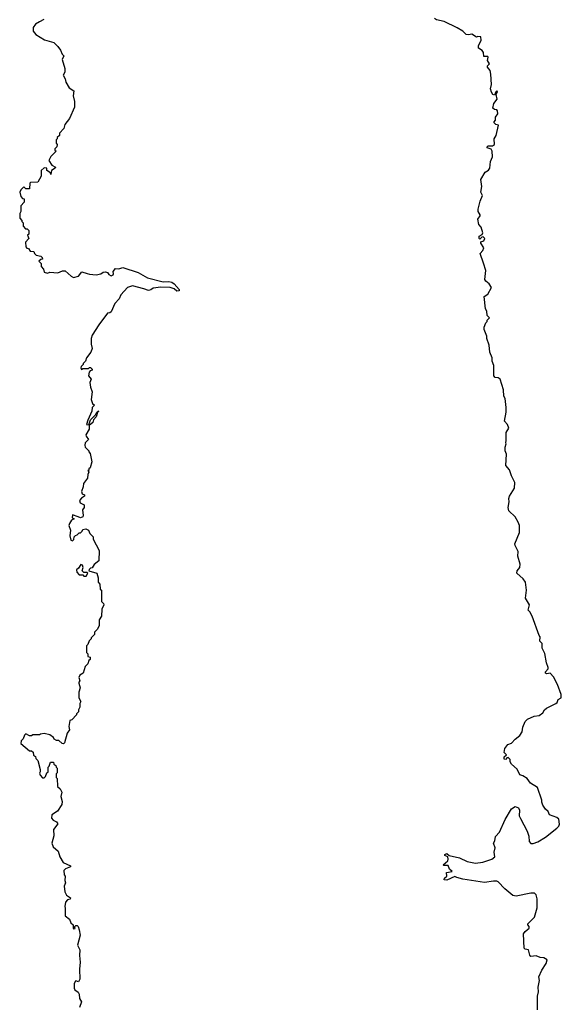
# Model space of a CAD drawing. Extents: x 1980017 to 2252640, y 74400 to 266395.
# Tile 44 of 256: x 2093870 to 2098642, y 140934 to 149615. Entities that reach past the tile are written whole.
import ezdxf

# ---------------------------------------------------------------- set-up
doc = ezdxf.new("R2010")
doc.units = 0

msp = doc.modelspace()

# ---------------------------------------------------------------- linework, layer by layer
at = {"layer": '0CON20XD'}
for points in [[(2094083.6, 149616.4), (2094045, 149597.5), (2094010, 149575), (2093990, 149545), (2093990, 149515), (2094013.6, 149483.6), (2094088.3, 149438.3), (2094170, 149415), (2094205, 149380), (2094230, 149345), (2094245, 149310), (2094260, 149295), (2094243.3, 149265), (2094266.7, 149185), (2094266.4, 149153.6), (2094252.5, 149125), (2094270, 149095), (2094277.5, 149065), (2094306.7, 149015), (2094346.7, 148986.7), (2094342.5, 148945)], [(2098282.3, 142572.3), (2098341.7, 142461.7), (2098356.4, 142416.4), (2098358.3, 142368.3), (2098375, 142352.5), (2098395, 142352.5), (2098435, 142367.5), (2098503.6, 142406.4), (2098603, 142487), (2098620, 142505), (2098627, 142523), (2098620, 142565), (2098601.7, 142581.7), (2098540, 142605), (2098526.7, 142635), (2098504.3, 142654.3), (2098479.5, 142689.5), (2098470, 142715), (2098470, 142735), (2098432.5, 142845), (2098370, 142885), (2098342.5, 142925), (2098305, 142947.5), (2098276.7, 142956.7), (2098255, 143007.5), (2098205, 143050), (2098193, 143073), (2098191.7, 143091.7), (2098175, 143110), (2098161.7, 143108.3), (2098157, 143093), (2098140, 143095), (2098140, 143115), (2098160, 143135), (2098140, 143155), (2098145, 143190), (2098172.5, 143225), (2098202.5, 143237.5), (2098235, 143272.5), (2098276.4, 143303.6), (2098297.5, 143335), (2098303, 143377), (2098325, 143427.5), (2098345, 143447.5), (2098404.1, 143475.9), (2098448.3, 143481.7), (2098478.8, 143505), (2098495, 143530), (2098513.3, 143545), (2098595, 143587.5), (2098607.5, 143595), (2098615, 143620), (2098640, 143635), (2098642.5, 143665), (2098610, 143755), (2098575, 143822.5), (2098545, 143852.5), (2098515, 143847.5), (2098502.5, 143855), (2098503.9, 143866.1), (2098527.5, 143892.5), (2098526.7, 143905), (2098512, 143945), (2098497.5, 144027.5), (2098474.2, 144075), (2098472.5, 144115), (2098453.3, 144135), (2098456.2, 144175), (2098446.7, 144186.7), (2098387.1, 144355), (2098365.6, 144395.6), (2098350.5, 144410.5), (2098362.5, 144455), (2098326, 144515), (2098336.2, 144585), (2098326.2, 144655), (2098305.7, 144685.7), (2098251.2, 144735), (2098253.8, 144755), (2098277.5, 144785), (2098280, 144815), (2098260, 144885), (2098263.3, 144925), (2098235, 144980), (2098233.6, 144993.6), (2098273.3, 145095), (2098273.3, 145155), (2098263.3, 145185), (2098235, 145232.5), (2098180, 145285), (2098173.3, 145315), (2098183.3, 145365), (2098181.2, 145395), (2098186.7, 145415), (2098228.8, 145485), (2098233.3, 145535), (2098204.1, 145594.1), (2098187.5, 145647.5), (2098152.5, 145685), (2098160, 145785), (2098147.5, 145815), (2098147.5, 145845), (2098157.5, 145875), (2098152.5, 145885), (2098157.5, 145905), (2098156.7, 145975), (2098180, 146015), (2098167.5, 146045), (2098143.3, 146075), (2098156.7, 146155), (2098156.7, 146195), (2098146.7, 146275), (2098136.7, 146295), (2098133, 146353), (2098103.3, 146445), (2098085, 146456), (2098059.3, 146459.3), (2098047.5, 146475), (2098046.7, 146565), (2098032.5, 146605), (2098032.5, 146635), (2098013.6, 146683.6), (2098007.5, 146745), (2097987.5, 146805), (2097987.5, 146825), (2097962.5, 146885), (2097962.5, 146905), (2097978.3, 146941.7), (2097990, 146955), (2097990, 146965), (2098010, 146985), (2097988.3, 147008.3), (2097986.7, 147045), (2097973.3, 147065), (2097963.3, 147175), (2097996.1, 147193.9), (2098026.7, 147255), (2098007.3, 147287.3), (2097978.9, 147308.9), (2097968.6, 147325), (2097977, 147403), (2097957, 147467), (2097926.7, 147555), (2097950.5, 147579.5), (2097960, 147605), (2097932.5, 147645), (2097932.5, 147657.5), (2097960, 147665), (2097967.5, 147685), (2097955, 147700), (2097941.7, 147698.3), (2097925, 147680), (2097920, 147685), (2097920, 147705), (2097945, 147720), (2097950, 147735), (2097937.5, 147785), (2097915, 147810), (2097907.5, 147855), (2097927.5, 147885), (2097927.5, 147895), (2097910, 147925), (2097911.2, 147945), (2097927.5, 148015), (2097947.5, 148065), (2097933.3, 148095), (2097943.3, 148145), (2097933.3, 148205), (2097970.7, 148269.3), (2098001.7, 148288.3), (2098013.3, 148305), (2098020, 148365), (2098036.7, 148405), (2098033.3, 148455), (2098025, 148472.5), (2097990, 148485), (2097990, 148495), (2097998.3, 148501.7), (2098035, 148502.5), (2098052.5, 148515), (2098050, 148565), (2098070, 148595), (2098090, 148685), (2098065, 148690), (2098050, 148705), (2098050, 148715), (2098061.7, 148728.3), (2098062.5, 148755), (2098082.5, 148785), (2098081.7, 148811.7), (2098075, 148820), (2098053, 148823), (2098040, 148835), (2098046.7, 148875), (2098076.2, 148915), (2098070, 148955), (2098081.7, 148981.7), (2098075, 148986.7), (2098065, 148980), (2098055, 148950), (2098040, 148955), (2098027.5, 148975), (2098020, 149005), (2098027.5, 149045), (2098022.5, 149135), (2098016.7, 149166.7), (2097992.5, 149195), (2097993, 149207), (2098010, 149225), (2097992.5, 149255), (2097997.5, 149285), (2097995, 149290), (2097960.7, 149290.7), (2097957.5, 149325), (2097945, 149342.5), (2097913.3, 149365), (2097913.3, 149385), (2097936.2, 149435), (2097933, 149463), (2097907, 149467), (2097895, 149460), (2097855, 149486), (2097825, 149480.8), (2097805, 149484.2), (2097775, 149512.9), (2097725, 149543.3), (2097609.5, 149599.5), (2097543.8, 149615), (2097526, 149625)], [(2094342.5, 148945), (2094352.5, 148895), (2094352.5, 148845), (2094307.5, 148745), (2094268.3, 148691.7), (2094260, 148655), (2094220, 148615), (2094220, 148595), (2094200, 148575), (2094200, 148565), (2094190, 148555), (2094190, 148525), (2094200, 148515), (2094197, 148493), (2094180, 148475), (2094180, 148465), (2094190, 148455), (2094145, 148410), (2094127.5, 148375), (2094151.9, 148331.9), (2094186, 148316), (2094183.3, 148305), (2094150, 148285), (2094145, 148250), (2094140, 148265), (2094110, 148285), (2094110, 148305), (2094085, 148310), (2094060, 148285), (2094060, 148235), (2094028.3, 148181.7), (2093965, 148180), (2093960, 148175), (2093955, 148122.5), (2093923, 148123), (2093905, 148140), (2093880, 148115), (2093872.5, 148095), (2093880, 148055), (2093895, 148040), (2093910, 148035), (2093910, 148005), (2093880, 147975), (2093880, 147925), (2093870, 147905), (2093870, 147865), (2093890, 147845), (2093890, 147835), (2093900, 147825), (2093900, 147795), (2093921.7, 147771.7), (2093935, 147770), (2093950, 147755), (2093950, 147725), (2093940, 147715), (2093950, 147685), (2093920, 147655), (2093923, 147613), (2093931.7, 147601.7), (2093948.3, 147598.3), (2093963, 147573), (2093995, 147570), (2094000, 147555), (2094015, 147540), (2094055, 147530), (2094068.3, 147518.3), (2094070, 147505), (2094055, 147500), (2094040, 147485), (2094060, 147465), (2094058.3, 147438.3), (2094080, 147415), (2094085, 147390), (2094115, 147380), (2094135, 147390), (2094205, 147382.5), (2094248.3, 147401.7), (2094271.7, 147401.7), (2094323.9, 147353.9), (2094345, 147343.3), (2094387.5, 147355), (2094418.3, 147391.7), (2094465, 147376.7), (2094485, 147370), (2094543, 147367), (2094585, 147373.3), (2094605, 147390), (2094625, 147393.3), (2094645, 147387.5), (2094655, 147367.5), (2094675, 147356.7), (2094692.5, 147365), (2094696.7, 147375), (2094692.5, 147395), (2094715, 147420), (2094745, 147417.5), (2094779.3, 147429.3), (2094915, 147387.5), (2094995, 147338.8), (2095134.2, 147304.2), (2095185, 147305.7), (2095210.3, 147300.3), (2095232, 147285), (2095273.8, 147235), (2095276, 147225), (2095255, 147222.9), (2095231.9, 147241.9), (2095195, 147254.2), (2095115, 147256.2), (2095045, 147247.5), (2095025, 147232.5), (2095005, 147227.5), (2094965, 147243.3), (2094865, 147267.5), (2094820, 147255), (2094761.7, 147188.3), (2094746.1, 147153.9), (2094707, 147113), (2094675, 147040), (2094665, 147030), (2094643.6, 147026.4), (2094567.5, 146925), (2094510, 146835), (2094500, 146805), (2094500, 146755), (2094507.5, 146715), (2094497, 146683), (2094460, 146635), (2094450, 146605), (2094430, 146585), (2094430, 146575), (2094413, 146557), (2094410, 146545), (2094415, 146530), (2094425, 146540), (2094475, 146540), (2094485, 146550), (2094495, 146550), (2094510, 146535), (2094510, 146525), (2094491.7, 146518.3), (2094483, 146507), (2094476.7, 146475), (2094500, 146445), (2094487.5, 146415), (2094492.5, 146375), (2094510, 146335), (2094500, 146265), (2094511.7, 146231.7), (2094530, 146215), (2094510, 146195), (2094506.7, 146165), (2094470, 146085), (2094460, 146045), (2094478.3, 146041.7), (2094493.3, 146086.7), (2094538.3, 146131.7), (2094550, 146155), (2094559.7, 146160.5), (2094567.5, 146165), (2094559.7, 146160.5), (2094545, 146113.3), (2094521.7, 146088.3), (2094513.3, 146065), (2094481.7, 146038.3), (2094482.5, 146005), (2094454, 145955), (2094454.3, 145944.3), (2094477.5, 145915), (2094447.5, 145885), (2094443.6, 145863.6), (2094447.5, 145847.5), (2094480, 145815), (2094480, 145805), (2094491.7, 145791.7), (2094507, 145717), (2094490, 145665), (2094480, 145655), (2094478.3, 145641.7), (2094470, 145640), (2094480, 145625), (2094470, 145605), (2094467, 145573), (2094432.5, 145525), (2094430, 145495), (2094413.3, 145455), (2094420, 145435), (2094440, 145425), (2094440, 145415), (2094415, 145397.5), (2094396.7, 145375), (2094404.1, 145354.1), (2094437, 145337), (2094437.5, 145315), (2094423, 145293), (2094430, 145245), (2094425, 145233.3), (2094405, 145223.3), (2094385, 145232.5), (2094335, 145250), (2094333, 145223), (2094350, 145215), (2094325, 145202.5), (2094307.7, 145172.3), (2094303.3, 145155), (2094316.7, 145115), (2094312.5, 145065), (2094320, 145025), (2094335, 145020), (2094347, 145033), (2094350, 145055), (2094361.7, 145068.3), (2094377, 145073), (2094395, 145090), (2094405, 145090), (2094420, 145105), (2094425, 145120), (2094453.8, 145126.2), (2094477.5, 145115), (2094487.5, 145085), (2094516.1, 145056.1), (2094517.5, 145035), (2094570, 144935), (2094567.5, 144845), (2094527, 144813), (2094508.3, 144781.7), (2094495, 144780), (2094481.7, 144768.3), (2094480, 144755), (2094550, 144735), (2094562.5, 144695), (2094560, 144655), (2094577, 144637), (2094580, 144595), (2094590, 144585), (2094590, 144485), (2094608.3, 144468.3), (2094610, 144455), (2094593, 144417), (2094590, 144355), (2094570, 144325), (2094570, 144275), (2094557, 144243), (2094530, 144215), (2094530, 144195), (2094500, 144165), (2094500, 144155), (2094481.7, 144138.3), (2094470, 144105), (2094460, 144095), (2094460, 144035), (2094470, 144025), (2094471.7, 144001.7), (2094490, 143995), (2094490, 143975), (2094480, 143965), (2094470, 143935), (2094448.3, 143911.7), (2094430, 143855), (2094400, 143835), (2094392.5, 143815), (2094400, 143785), (2094390, 143775), (2094390, 143765), (2094402.5, 143725), (2094390, 143685), (2094390, 143635), (2094410, 143605), (2094400, 143585), (2094400, 143555), (2094388.3, 143531.7), (2094387, 143513), (2094370, 143495), (2094370, 143485), (2094328.3, 143441.7), (2094312.5, 143435), (2094303.6, 143383.6), (2094310, 143355), (2094287.5, 143325), (2094265, 143240), (2094255, 143230), (2094243, 143233), (2094215, 143260), (2094195, 143260), (2094175, 143272.5), (2094166.4, 143286.4), (2094135, 143310), (2094085, 143322.5), (2094053, 143317), (2094045, 143310), (2093985, 143310), (2093975, 143300), (2093955, 143300), (2093925, 143320), (2093911.7, 143308.3), (2093900, 143275), (2093881.7, 143258.3), (2093880, 143235), (2093955, 143170), (2093975, 143170), (2093988.3, 143158.3), (2093991.7, 143131.7), (2094008.3, 143118.3), (2094011.7, 143101.7), (2094030, 143085), (2094050, 143005), (2094050, 142985), (2094043, 142973), (2094050, 142955), (2094071.7, 142931.7), (2094085, 142930), (2094098.3, 142941.7), (2094110, 142975), (2094120, 142985), (2094120, 143025), (2094130, 143035), (2094141.7, 143068.3), (2094168.3, 143068.3), (2094171.7, 143051.7), (2094188.3, 143038.3), (2094190, 143025), (2094200, 143015), (2094200, 142975), (2094190, 142965), (2094190, 142935), (2094200, 142925), (2094202.5, 142855), (2094226.7, 142835), (2094242.5, 142805), (2094232.5, 142765), (2094243, 142723), (2094242.5, 142695), (2094201.7, 142638.3), (2094152.5, 142605), (2094150, 142575), (2094165, 142557.5), (2094195, 142543.8), (2094206, 142525), (2094167.5, 142475), (2094171.7, 142418.3), (2094152.5, 142355), (2094163.6, 142323.6), (2094210, 142285), (2094222.5, 142235), (2094252.5, 142185), (2094316.7, 142155), (2094317.5, 142145), (2094272.3, 142127.7), (2094260, 142115), (2094262.5, 142075), (2094270, 142065), (2094267.5, 142025), (2094272.5, 142005), (2094262.5, 141975), (2094267.5, 141925), (2094282.5, 141895), (2094316.4, 141873.6), (2094315, 141862.5), (2094290, 141855), (2094272.5, 141835), (2094267.5, 141795), (2094271.7, 141781.7), (2094270, 141715), (2094310, 141685), (2094321.7, 141651.7), (2094340, 141635), (2094340, 141605), (2094345, 141600), (2094358.3, 141601.7), (2094351.7, 141618.3), (2094365, 141630), (2094375, 141630), (2094385, 141620), (2094395, 141590), (2094402.9, 141545), (2094380, 141455), (2094398.8, 141415), (2094396.2, 141365), (2094403.3, 141305), (2094396.2, 141245), (2094398.8, 141155), (2094387, 141133), (2094365, 141140), (2094357.5, 141135), (2094350, 141115), (2094351.2, 141075), (2094355, 141062.5), (2094385, 141040), (2094393, 141023), (2094397.5, 140985), (2094413.3, 140955), (2094397.5, 140905)], [(2094455, 144710), (2094470, 144735), (2094465, 144740), (2094435, 144740), (2094420, 144755), (2094430, 144785), (2094422.5, 144805), (2094408.3, 144811.7), (2094389.3, 144780.7), (2094370, 144765), (2094372.5, 144745), (2094395, 144720), (2094425, 144720), (2094435, 144710), (2094455, 144710)], [(2098432.5, 140885), (2098432.5, 141005), (2098442.5, 141045), (2098437.5, 141085), (2098450, 141145), (2098443.3, 141175), (2098470, 141235), (2098510, 141295), (2098517.5, 141325), (2098490, 141345), (2098457, 141347), (2098421.7, 141361.7), (2098375, 141356.7), (2098366.1, 141366.1), (2098353.9, 141413.9), (2098325, 141420), (2098315, 141430), (2098308.1, 141555), (2098323, 141577), (2098359.2, 141605), (2098359.7, 141619.7), (2098347.5, 141635), (2098347.5, 141645), (2098407.6, 141702.4), (2098431.2, 141785), (2098431.2, 141865), (2098420.7, 141900.7), (2098405, 141913.3), (2098375, 141913.8), (2098245, 141888.8), (2098215, 141893.3), (2098145, 141953.3), (2098087.5, 142015), (2098075, 142020), (2098045, 142021.2), (2097965, 142008.8), (2097775, 142038.8), (2097720.7, 142050.7), (2097705, 142060), (2097635, 142030), (2097611.7, 142031.7), (2097612.5, 142045), (2097633.3, 142065), (2097630, 142095), (2097680, 142105), (2097656.4, 142126.4), (2097645, 142156.7), (2097608.3, 142158.3), (2097602.5, 142165), (2097641.2, 142198.8), (2097646.2, 142215), (2097643.3, 142233.3), (2097617.5, 142245), (2097617.5, 142255), (2097635, 142262.5), (2097655, 142247.5), (2097744.1, 142224.1), (2097814.2, 142194.2), (2097885, 142178.8), (2097952, 142188), (2098030, 142215), (2098057.5, 142235), (2098050, 142275), (2098061.2, 142315), (2098046, 142355), (2098056.2, 142375), (2098062.5, 142415), (2098097.6, 142452.4), (2098147.3, 142562.7), (2098205, 142657.5), (2098235, 142676.7), (2098265.9, 142665.9), (2098273.3, 142645), (2098270, 142595), (2098282.3, 142572.3)]]:
    msp.add_lwpolyline(points, dxfattribs=at)

doc.saveas('drawing.dxf')
